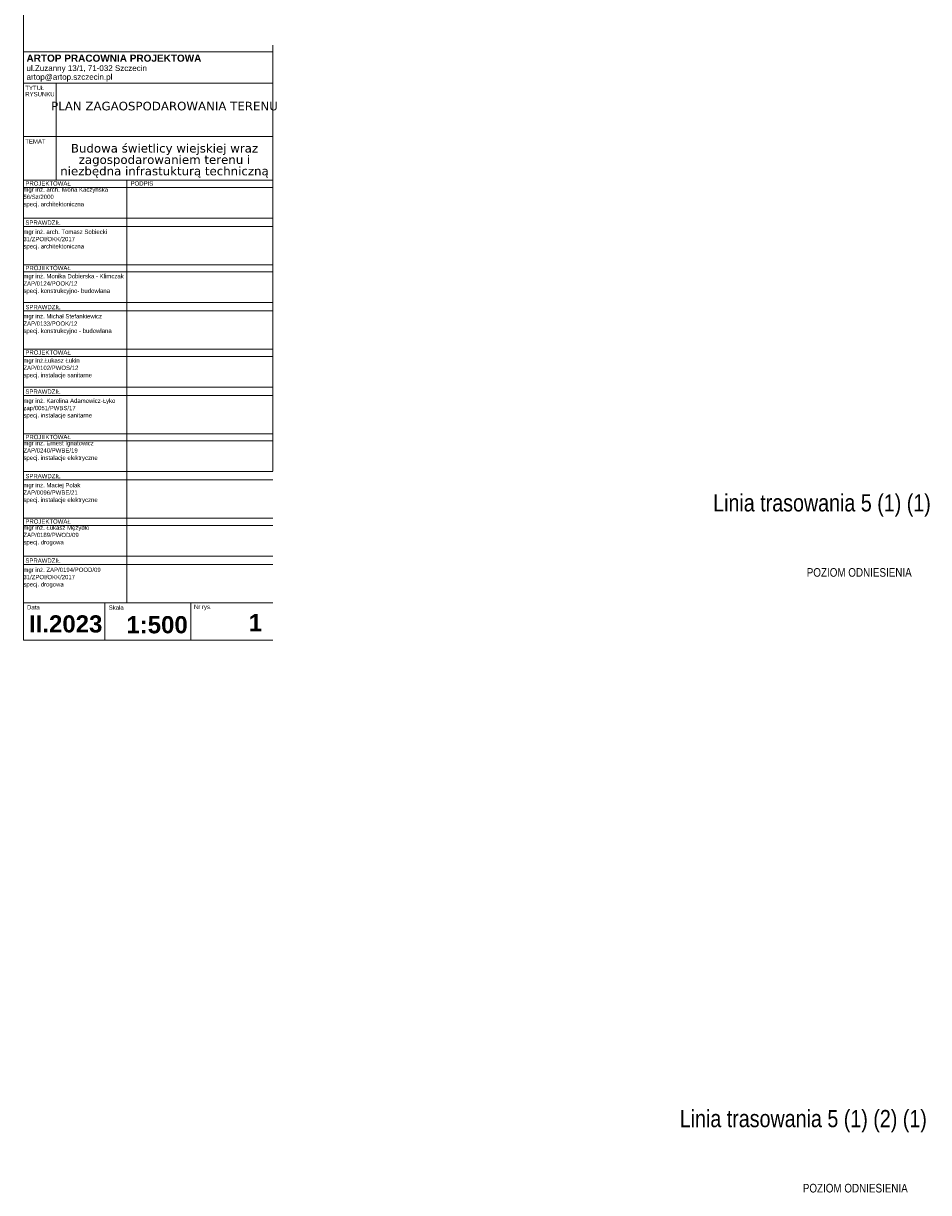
# Model space of a CAD drawing. Header units: metres. Extents: x 0 to 5465380, y 0 to 5925815.
# Tile 121 of 141: x 5464041 to 5464200, y 5925302 to 5925507. Entities that reach past the tile are written whole.
import ezdxf

# ---------------------------------------------------------------- set-up
doc = ezdxf.new("R2010")
doc.units = ezdxf.units.M
for name, color, linetype, lineweight in [('$DR - zał. arch.', 7, 'Continuous', 13), ('tabelki_Nr_pióra__141_Nr_Pióra__141', 7, 'Continuous', 0), ('tabelki_Nr_pióra__7_Nr_Pióra__141', 7, 'Continuous', 0)]:
    doc.layers.add(name, color=color, linetype=linetype, lineweight=lineweight)
for name, color, linetype in [('AecObjExplode_rys 1_Vport_D5A', 7, 'Continuous'), ('AecObjExplode_rys 3_Vport_DDD', 7, 'Continuous'), ('AecObjExplode_rys 4_Vport_E22', 7, 'Continuous'), ('C-DROGI-PROFILE-WIDOKI', 7, 'Continuous')]:
    doc.layers.add(name, color=color, linetype=linetype)
doc.styles.add('ARIAL 2', font='ARIALN.TTF')
doc.styles.add('GENERATED_STYLE_1', font='arialbd.ttf')
doc.styles.add('GENERATED_STYLE_3', font='arial.ttf')
doc.styles.add('GENERATED_STYLE_9', font='verdana.ttf')

# ---------------------------------------------------------------- blocks, each defined once
blk = doc.blocks.new('świetlica_bezrzecze_PB_PZT oczyszczony')
at = {"layer": 'tabelki_Nr_pióra__141_Nr_Pióra__141', "linetype": 'Continuous'}
for p, q in [((5464041.42, 5925681.24), (5464041.42, 5925398.96)), ((5464084.98, 5925502.89), (5464084.98, 5925428.48)), ((5464041.42, 5925501.7), (5464084.96, 5925501.7)), ((5464041.42, 5925501.7), (5464041.42, 5925464.51)), ((5464084.96, 5925501.7), (5464084.96, 5925464.51)), ((5464084.96, 5925496.22), (5464041.42, 5925496.22)), ((5464084.96, 5925496.22), (5464041.42, 5925496.22)), ((5464047.17, 5925496.22), (5464047.17, 5925479.27)), ((5464084.96, 5925486.91), (5464041.42, 5925486.91)), ((5464084.96, 5925479.27), (5464041.42, 5925479.27)), ((5464084.96, 5925479.27), (5464041.42, 5925479.27)), ((5464059.47, 5925479.27), (5464059.47, 5925405.47)), ((5464067.18, 5925479.27), (5464084.96, 5925479.27)), ((5464084.98, 5925478.04), (5464041.42, 5925478.04)), ((5464084.98, 5925472.68), (5464041.42, 5925472.68)), ((5464084.98, 5925471.21), (5464041.42, 5925471.21)), ((5464067.18, 5925464.51), (5464041.42, 5925464.51)), ((5464084.98, 5925464.51), (5464041.42, 5925464.51)), ((5464067.18, 5925464.51), (5464084.98, 5925464.51)), ((5464067.18, 5925464.51), (5464084.98, 5925464.51)), ((5464084.98, 5925463.28), (5464041.42, 5925463.28)), ((5464084.98, 5925457.92), (5464041.42, 5925457.92)), ((5464084.98, 5925456.45), (5464041.42, 5925456.45)), ((5464067.18, 5925449.75), (5464041.42, 5925449.75)), ((5464084.98, 5925449.75), (5464041.42, 5925449.75)), ((5464067.18, 5925449.75), (5464084.98, 5925449.75)), ((5464067.18, 5925449.75), (5464084.98, 5925449.75)), ((5464084.98, 5925448.52), (5464041.42, 5925448.52)), ((5464084.98, 5925443.16), (5464041.42, 5925443.16)), ((5464084.98, 5925441.69), (5464041.42, 5925441.69)), ((5464067.18, 5925434.99), (5464041.42, 5925434.99)), ((5464067.18, 5925434.99), (5464041.42, 5925434.99)), ((5464084.98, 5925433.76), (5464041.42, 5925433.76)), ((5464067.18, 5925434.99), (5464084.96, 5925434.99)), ((5464067.18, 5925434.99), (5464084.98, 5925434.99)), ((5464084.98, 5925428.4), (5464041.42, 5925428.4)), ((5464084.98, 5925426.93), (5464041.42, 5925426.93)), ((5464067.18, 5925420.23), (5464041.42, 5925420.23)), ((5464067.18, 5925420.23), (5464041.42, 5925420.23)), ((5464067.18, 5925420.23), (5464084.96, 5925420.23)), ((5464067.18, 5925420.23), (5464084.98, 5925420.23)), ((5464084.98, 5925419), (5464041.42, 5925419)), ((5464084.98, 5925413.64), (5464041.42, 5925413.64)), ((5464084.98, 5925412.17), (5464041.42, 5925412.17)), ((5464084.96, 5925405.47), (5464041.42, 5925405.47)), ((5464067.18, 5925405.47), (5464041.42, 5925405.47)), ((5464055.65, 5925405.47), (5464055.65, 5925398.96)), ((5464067.18, 5925405.47), (5464084.96, 5925405.47)), ((5464070.65, 5925405.47), (5464070.65, 5925398.96)), ((5464084.96, 5925398.96), (5464041.42, 5925398.96))]:
    blk.add_line(p, q, dxfattribs=at)
at = {"layer": 'tabelki_Nr_pióra__7_Nr_Pióra__141', "linetype": 'Continuous', "attachment_point": 7}
for s, insert, char_height, style in [('{ARTOP PRACOWNIA PROJEKTOWA }', (5464041.96, 5925499.96), 1.2494, 'GENERATED_STYLE_1'), ('{ul.Zuzanny 13/1, 71-032 Szczecin }', (5464041.96, 5925498.06), 0.9995, 'GENERATED_STYLE_3'), ('{artop@artop.szczecin.pl }', (5464041.96, 5925496.52), 0.9995, 'GENERATED_STYLE_3'), ('{TEMAT}', (5464041.75, 5925485.7), 0.75, 'GENERATED_STYLE_3'), ('{PROJEKTOWAŁ }', (5464041.77, 5925478.33), 0.7496, 'GENERATED_STYLE_3'), ('{PODPIS }', (5464060.14, 5925478.33), 0.75, 'GENERATED_STYLE_3'), ('{SPRAWDZIŁ}', (5464041.77, 5925471.5), 0.7496, 'GENERATED_STYLE_3'), ('{PROJEKTOWAŁ }', (5464041.77, 5925463.57), 0.7496, 'GENERATED_STYLE_3'), ('{SPRAWDZIŁ}', (5464041.77, 5925456.74), 0.7496, 'GENERATED_STYLE_3'), ('{PROJEKTOWAŁ }', (5464041.77, 5925448.81), 0.7496, 'GENERATED_STYLE_3'), ('{SPRAWDZIŁ}', (5464041.77, 5925441.98), 0.7496, 'GENERATED_STYLE_3'), ('{PROJEKTOWAŁ }', (5464041.77, 5925434.05), 0.7496, 'GENERATED_STYLE_3'), ('{SPRAWDZIŁ}', (5464041.77, 5925427.22), 0.7496, 'GENERATED_STYLE_3'), ('{PROJEKTOWAŁ }', (5464041.77, 5925419.29), 0.7496, 'GENERATED_STYLE_3'), ('{SPRAWDZIŁ}', (5464041.77, 5925412.46), 0.7496, 'GENERATED_STYLE_3'), ('{ Data}', (5464041.76, 5925404.31), 0.75, 'GENERATED_STYLE_3'), ('{ Skala}', (5464056.02, 5925404.26), 0.75, 'GENERATED_STYLE_3'), ('{ Nr rys.}', (5464070.92, 5925404.17), 0.75, 'GENERATED_STYLE_3'), ('{II.2023}', (5464042.4, 5925400.24), 3, 'GENERATED_STYLE_1'), ('{ 1:500}', (5464058.24, 5925400.1), 3, 'GENERATED_STYLE_1'), ('{1}', (5464080.78, 5925400.51), 2.999, 'GENERATED_STYLE_1')]:
    blk.add_mtext(s, dxfattribs=dict(at, insert=insert, char_height=char_height, style=style))
at = {"layer": 'tabelki_Nr_pióra__7_Nr_Pióra__141', "linetype": 'Continuous', "attachment_point": 7, "style": 'GENERATED_STYLE_3'}
for s, insert, char_height, line_spacing_factor in [('{TYTUŁ \\PRYSUNKU}', (5464041.75, 5925493.93), 0.75, 0.870942), ('{mgr inż. arch. Iwona Kaczyńska\\P56/Sz/2000\\Pspecj. architektoniczna}', (5464041.42, 5925474.5), 0.7496, 1.018908), ('{mgr inż. arch. Tomasz Sobiecki\\P31/ZPOI/OKK/2017\\Pspecj. architektoniczna}', (5464041.42, 5925467.14), 0.7496, 1.015287), ('{mgr inż. Monika Dobierska - Klimczak\\PZAP/0124/POOK/12\\Pspecj. konstrukcyjno- budowlana}', (5464041.42, 5925459.37), 0.7496, 1.020426), ('{mgr inż. Michał Stefankiewicz\\PZAP/0133/POOK/12\\Pspecj. konstrukcyjno - budowlana}', (5464041.42, 5925452.38), 0.7496, 1.015287), ('{mgr inż.Łukasz Łukin\\PZAP/0102/PWOS/12\\Pspecj. instalacje sanitarne}', (5464041.42, 5925444.64), 0.7496, 1.020426), ('{mgr inż. Karolina Adamowicz-Łyko\\Pzap/0051/PWBS/17\\Pspecj. instalacje sanitarne}', (5464041.42, 5925437.62), 0.7496, 1.020431), ('{mgr inż. Ernest Ignatowicz\\PZAP/0240/PWBE/19\\Pspecj. instalacje elektryczne}', (5464041.42, 5925430.21), 0.7496, 1.02073), ('{mgr inż. Maciej Polak\\PZAP/0096/PWBE/21\\Pspecj. instalacje elektryczne}', (5464041.42, 5925422.86), 0.7496, 1.020736), ('{mgr inż. Łukasz Mężydło\\PZAP/0189/PWOD/09\\Pspecj. drogowa}', (5464041.42, 5925415.45), 0.7496, 1.020426), ('{mgr inż. ZAP/0194/POOD/09\\P31/ZPOI/OKK/2017\\Pspecj. drogowa}', (5464041.42, 5925408.1), 0.7496, 1.015287)]:
    blk.add_mtext(s, dxfattribs=dict(at, insert=insert, char_height=char_height, line_spacing_factor=line_spacing_factor))
at = {"layer": 'tabelki_Nr_pióra__7_Nr_Pióra__141', "linetype": 'Continuous', "char_height": 1.4993, "width": 37.7887, "attachment_point": 8, "style": 'GENERATED_STYLE_9'}
for s, insert, line_spacing_factor in [('{PLAN ZAGAOSPODAROWANIA TERENU }', (5464066.06, 5925491.46), 0.8172), ('{Budowa świetlicy wiejskiej wraz zagospodarowaniem terenu i niezbędna infrastukturą techniczną}', (5464066.06, 5925479.75), 0.794969)]:
    blk.add_mtext(s, dxfattribs=dict(at, insert=insert, line_spacing_factor=line_spacing_factor))
blk = doc.blocks.new('AecObjExplode_rys 1_Vport_D5A')
at = {"layer": 'C-DROGI-PROFILE-WIDOKI', "color": 7, "linetype": 'Continuous', "lineweight": -3, "style": 'ARIAL 2'}
for s, insert, char_height, attachment_point in [('Linia trasowania 5 (1) (1)', (5464199.9, 5925420.53), 3, 9), ('POZIOM ODNIESIENIA', (5464187.4, 5925411.53), 1.5, 2), ('Linia trasowania 5 (1) (2) (1)', (5464199.21, 5925312.98), 3, 9), ('POZIOM ODNIESIENIA', (5464186.71, 5925303.98), 1.5, 2)]:
    blk.add_mtext(s, dxfattribs=dict(at, insert=insert, char_height=char_height, attachment_point=attachment_point))
blk = doc.blocks.new('AecObjExplode_rys 4_Vport_E22')
at = {"layer": 'C-DROGI-PROFILE-WIDOKI', "color": 7, "linetype": 'Continuous', "lineweight": -3, "style": 'ARIAL 2'}
for s, insert, char_height, attachment_point in [('Linia trasowania 5 (1) (1)', (5464199.9, 5925420.53), 3, 9), ('POZIOM ODNIESIENIA', (5464187.4, 5925411.53), 1.5, 2), ('Linia trasowania 5 (1) (2) (1)', (5464199.21, 5925312.98), 3, 9), ('POZIOM ODNIESIENIA', (5464186.71, 5925303.98), 1.5, 2)]:
    blk.add_mtext(s, dxfattribs=dict(at, insert=insert, char_height=char_height, attachment_point=attachment_point))
blk = doc.blocks.new('AecObjExplode_rys 3_Vport_DDD')
at = {"layer": 'C-DROGI-PROFILE-WIDOKI', "color": 7, "linetype": 'Continuous', "lineweight": -3, "style": 'ARIAL 2'}
for s, insert, char_height, attachment_point in [('Linia trasowania 5 (1) (1)', (5464199.9, 5925420.53), 3, 9), ('POZIOM ODNIESIENIA', (5464187.4, 5925411.53), 1.5, 2), ('Linia trasowania 5 (1) (2) (1)', (5464199.21, 5925312.98), 3, 9), ('POZIOM ODNIESIENIA', (5464186.71, 5925303.98), 1.5, 2)]:
    blk.add_mtext(s, dxfattribs=dict(at, insert=insert, char_height=char_height, attachment_point=attachment_point))

msp = doc.modelspace()

# ---------------------------------------------------------------- block references
at = {"layer": '$DR - zał. arch.'}
msp.add_blockref('świetlica_bezrzecze_PB_PZT oczyszczony', (0, 0), dxfattribs=at)
at = {"layer": 'AecObjExplode_rys 1_Vport_D5A'}
msp.add_blockref('AecObjExplode_rys 1_Vport_D5A', (0, 0), dxfattribs=at)
at = {"layer": 'AecObjExplode_rys 3_Vport_DDD'}
msp.add_blockref('AecObjExplode_rys 3_Vport_DDD', (0, 0), dxfattribs=at)
at = {"layer": 'AecObjExplode_rys 4_Vport_E22'}
msp.add_blockref('AecObjExplode_rys 4_Vport_E22', (0, 0), dxfattribs=at)

doc.saveas('drawing.dxf')
